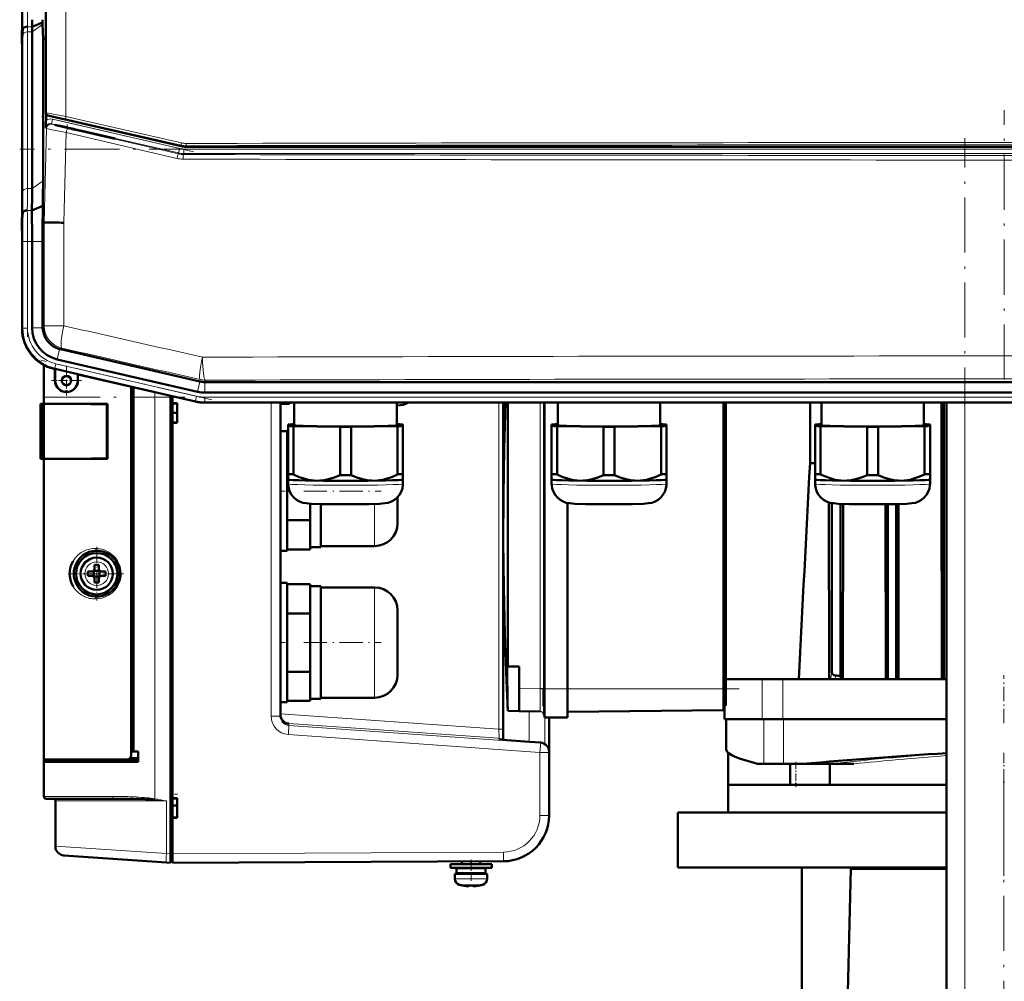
# Model space of a CAD drawing. Extents: x -1351 to 1763, y -1300 to 612.
# Tile 11 of 78: x -1282 to -1068, y 181 to 391. Entities that reach past the tile are written whole.
import ezdxf

# ---------------------------------------------------------------- set-up
doc = ezdxf.new("R2010")
doc.units = 0
doc.linetypes.add('DASHDOT', pattern=[18.5, 12, -3, 0.5, -3])

msp = doc.modelspace()

# ---------------------------------------------------------------- linework, layer by layer
at = {"color": 7, "lineweight": 50}
for p, q in [((-1276.18, 502.79), (-1276.18, 370.38)), ((-1281.38, 482.43), (-1281.38, 390.72)), ((-1276.9, 390.11), (-1276.91, 390.72)), ((-1281.19, 388.77), (-1281.36, 386.58)), ((-1279.2, 353.93), (-1279.2, 388.07)), ((-1276.9, 390.11), (-1279.19, 389.17)), ((-1276.9, 389.7), (-1276.9, 390.11)), ((-1276.81, 386.57), (-1276.9, 389.7)), ((-1276.18, 386.57), (-1276.81, 386.57)), ((-1276.81, 355.61), (-1276.81, 386.57)), ((-1281.38, 349.51), (-1281.38, 383.65)), ((-1281.38, 349.51), (-1281.38, 383.65)), ((-1276.12, 370.14), (-1276.16, 368.84)), ((-1246.76, 363.19), (-1275.79, 369.89)), ((-1270.59, 367.02), (-1271.58, 367.25)), ((-1271.58, 367.16), (-1270.59, 366.93)), ((-1270.59, 367.02), (-1270.45, 366.99)), ((-1270.59, 367.02), (-1270.59, 366.93)), ((-1270.45, 366.9), (-1270.59, 366.93)), ((-1270.45, 366.99), (-1269.75, 366.83)), ((-1270.45, 366.99), (-1270.45, 366.9)), ((-1269.75, 366.74), (-1270.45, 366.9)), ((-1269.75, 366.83), (-1268.33, 366.5)), ((-1269.75, 366.83), (-1269.75, 366.74)), ((-1268.33, 366.41), (-1269.75, 366.74)), ((-1261.08, 364.83), (-1268.33, 366.5)), ((-1268.33, 366.5), (-1268.33, 366.41)), ((-1268.33, 366.41), (-1261.47, 364.83)), ((-1261.47, 364.83), (-1261.08, 364.83)), ((-1245.63, 363.06), (-889.42, 363.06)), ((-1276.86, 350.16), (-1279.24, 349.17)), ((-1276.88, 348.39), (-1276.86, 350.16)), ((-1281.23, 348.77), (-1281.41, 346.58)), ((-1276.92, 346.57), (-1276.88, 348.39)), ((-1276.92, 346.57), (-1276.59, 346.57)), ((-1276.24, 346.56), (-1276.59, 346.57)), ((-1281.38, 323.63), (-1281.38, 342.43)), ((-1279.2, 323.63), (-1279.2, 342.44)), ((-1276.91, 323.81), (-1276.91, 342.44)), ((-1276.91, 323.81), (-1276.9, 323.63)), ((-1281.38, 323.43), (-1281.38, 323.63)), ((-1281.38, 323.43), (-1281.38, 323.52)), ((-1242.66, 311.93), (-1273.03, 318.94)), ((-1276.63, 307.08), (-1276.63, 315.5)), ((-1243.15, 309.69), (-1273.72, 316.75)), ((-1274.21, 314.62), (-1274.41, 314.67)), ((-1274.21, 314.62), (-1274.41, 314.67)), ((-1274.21, 314.62), (-1274.18, 314.69)), ((-1274.21, 312.12), (-1274.21, 314.62)), ((-1274.18, 312.12), (-1274.18, 314.69)), ((-1274.18, 314.69), (-1269.25, 313.55)), ((-1269.25, 313.55), (-1269.21, 313.47)), ((-1269.25, 313.55), (-1269.25, 312.12)), ((-1269.21, 312.12), (-1269.21, 313.47)), ((-1269.21, 313.47), (-1269.21, 312.12)), ((-1243.64, 307.56), (-1269.21, 313.47)), ((-1242.66, 311.93), (-1242.64, 311.92)), ((-1241.56, 311.8), (-1241.54, 311.8)), ((-1241.54, 311.8), (-893.53, 311.8)), ((-1257.63, 310.79), (-1257.63, 231.43)), ((-1257.63, 230.54), (-1257.63, 310.79)), ((-1257.13, 310.68), (-1257.13, 231.41)), ((-1249.03, 209.1), (-1249.03, 308.81)), ((-1248.63, 308.72), (-1248.63, 307.23)), ((-1241.56, 309.51), (-1221.29, 309.51)), ((-908.5, 309.51), (-1221.29, 309.51)), ((-1277.38, 307.08), (-1277.37, 307.08)), ((-1277.38, 295.08), (-1277.38, 307.08)), ((-1277.38, 306.83), (-1277.38, 306.84)), ((-1277.38, 306.82), (-1277.38, 306.83)), ((-1277.37, 307.08), (-1277.33, 307.08)), ((-1277.37, 295.08), (-1277.37, 307.08)), ((-1277.13, 307.08), (-1277.33, 307.08)), ((-1277.13, 307.08), (-1277.13, 295.08)), ((-1276.63, 307.08), (-1277.13, 307.08)), ((-1262.76, 307.08), (-1276.63, 307.08)), ((-1276.33, 307.05), (-1276.63, 307.08)), ((-1276.63, 307.05), (-1276.63, 295.1)), ((-1276.56, 307.05), (-1276.63, 307.05)), ((-1276.43, 307.05), (-1276.56, 307.05)), ((-1276.43, 307.05), (-1276.08, 307.05)), ((-1276.26, 307.05), (-1276.33, 307.05)), ((-1275.53, 307.05), (-1276.08, 307.05)), ((-1274.68, 307.05), (-1275.53, 307.05)), ((-1269.58, 307.04), (-1272.84, 307.05)), ((-1262.76, 307.02), (-1262.91, 307.02)), ((-1262.91, 295.13), (-1262.91, 307.02)), ((-1262.76, 307.08), (-1262.76, 295.08)), ((-1248.63, 307.23), (-1247.63, 307.23)), ((-1248.63, 307.23), (-1248.63, 307.14)), ((-1248.63, 307.17), (-1248.63, 302.98)), ((-1248.63, 307.14), (-1247.63, 307.08)), ((-1248.63, 307.14), (-1248.63, 305.14)), ((-1247.63, 307.23), (-1247.63, 302.93)), ((-893.5, 307.33), (-1241.56, 307.33)), ((-1225.13, 307.08), (-1225.13, 307.33)), ((-1225.13, 307.33), (-1225.13, 239.03)), ((-1223.13, 307.08), (-1225.13, 307.08)), ((-1223.13, 307.33), (-1223.13, 307.08)), ((-1222.1, 307.33), (-1222.1, 302.41)), ((-1199.8, 302.41), (-1199.8, 307.33)), ((-1199.8, 306.73), (-1199.63, 306.73)), ((-1176.63, 307.33), (-1176.63, 234.16)), ((-1176.63, 236.22), (-1176.63, 307.33)), ((-1167.63, 307.33), (-1167.63, 244.99)), ((-1164.73, 307.33), (-1164.73, 302.42)), ((-1142.43, 302.42), (-1142.43, 307.33)), ((-1128.63, 244.98), (-1128.63, 307.33)), ((-1128.13, 247.08), (-1128.13, 307.33)), ((-1109.82, 294.12), (-1109.82, 307.33)), ((-1107.35, 307.33), (-1107.35, 302.42)), ((-1085.05, 302.42), (-1085.05, 307.33)), ((-1081.19, 294.12), (-1081.19, 307.33)), ((-1080.7, 247.08), (-1080.7, 307.33)), ((-1080.13, -268.42), (-1080.13, 307.33)), ((-1248.63, 303.01), (-1248.63, 305.14)), ((-1247.63, 305.08), (-1248.63, 305.14)), ((-1247.63, 303.08), (-1248.63, 303.01)), ((-1248.63, 303.01), (-1248.63, 302.93)), ((-1248.63, 302.93), (-1248.63, 221.23)), ((-1247.63, 302.93), (-1248.63, 302.93)), ((-1223.45, 302.57), (-1223.45, 302.26)), ((-1223.45, 302.26), (-1223.45, 291.76)), ((-1222.1, 302.62), (-1222.26, 302.62)), ((-1199.64, 302.62), (-1199.8, 302.62)), ((-1198.45, 302.26), (-1198.45, 302.57)), ((-1198.45, 302.26), (-1198.45, 291.76)), ((-1166.08, 302.57), (-1166.08, 302.26)), ((-1166.08, 302.26), (-1166.08, 291.76)), ((-1164.73, 302.62), (-1164.89, 302.62)), ((-1142.26, 302.62), (-1142.43, 302.62)), ((-1141.08, 302.26), (-1141.08, 302.57)), ((-1141.08, 302.26), (-1141.08, 291.76)), ((-1108.7, 302.57), (-1108.7, 302.26)), ((-1108.7, 302.26), (-1108.7, 291.76)), ((-1107.35, 302.63), (-1107.52, 302.62)), ((-1084.89, 302.62), (-1085.05, 302.63)), ((-1083.7, 302.26), (-1083.7, 302.57)), ((-1083.7, 302.26), (-1083.7, 291.76)), ((-1225.13, 288.08), (-1225.13, 301.08)), ((-1225.13, 301.08), (-1223.63, 301.08)), ((-1223.63, 301.08), (-1223.63, 288.08)), ((-1223.45, 300.78), (-1223.63, 300.78)), ((-1222.26, 302.21), (-1212.14, 302.05)), ((-1222.26, 302.21), (-1222.26, 291.7)), ((-1212.14, 302.05), (-1212.14, 291.55)), ((-1209.76, 302.05), (-1199.64, 302.21)), ((-1209.76, 302.05), (-1209.76, 291.55)), ((-1199.64, 302.21), (-1199.64, 291.7)), ((-1164.89, 302.21), (-1154.76, 302.06)), ((-1164.89, 302.21), (-1164.89, 291.7)), ((-1154.76, 302.06), (-1154.76, 291.55)), ((-1152.39, 302.06), (-1142.26, 302.21)), ((-1152.39, 302.06), (-1152.39, 291.55)), ((-1142.26, 302.21), (-1142.26, 291.7)), ((-1107.52, 302.21), (-1097.39, 302.06)), ((-1107.52, 302.21), (-1107.52, 291.71)), ((-1097.39, 302.06), (-1097.39, 291.55)), ((-1095.02, 302.06), (-1084.89, 302.21)), ((-1095.02, 302.06), (-1095.02, 291.55)), ((-1084.89, 302.21), (-1084.89, 291.71)), ((-1277.38, 295.32), (-1277.38, 295.33)), ((-1277.38, 295.08), (-1277.37, 295.08)), ((-1277.37, 295.08), (-1277.33, 295.08)), ((-1277.36, 295.08), (-1277.33, 295.08)), ((-1277.13, 295.08), (-1277.33, 295.08)), ((-1277.13, 295.08), (-1276.63, 295.08)), ((-1276.63, 295.1), (-1276.56, 295.1)), ((-1276.63, 295.08), (-1276.33, 295.1)), ((-1262.76, 295.08), (-1276.63, 295.08)), ((-1276.63, 229.58), (-1276.63, 295.08)), ((-1276.56, 295.1), (-1276.44, 295.1)), ((-1276.43, 295.1), (-1276.08, 295.1)), ((-1276.08, 295.1), (-1275.53, 295.1)), ((-1269.48, 295.11), (-1266.15, 295.12)), ((-1262.91, 295.13), (-1262.76, 295.13)), ((-1223.63, 294.43), (-1223.45, 294.43)), ((-1109.82, 294.12), (-1108.7, 294.12)), ((-1081.13, 247.08), (-1081.19, 294.12)), ((-1223.45, 291.76), (-1223.45, 290.61)), ((-1198.45, 290.61), (-1198.45, 291.76)), ((-1166.08, 291.76), (-1166.08, 290.61)), ((-1141.08, 290.61), (-1141.08, 291.76)), ((-1108.7, 291.76), (-1108.7, 290.61)), ((-1083.7, 290.61), (-1083.7, 291.76)), ((-1223.45, 290.61), (-1223.45, 289.66)), ((-1223.45, 290.6), (-1223.45, 290.61)), ((-1198.46, 290.6), (-1198.45, 290.61)), ((-1198.45, 289.66), (-1198.45, 290.61)), ((-1166.08, 290.61), (-1166.08, 289.66)), ((-1166.07, 290.6), (-1166.08, 290.61)), ((-1141.08, 289.66), (-1141.08, 290.61)), ((-1141.08, 290.6), (-1141.08, 290.61)), ((-1108.7, 290.61), (-1108.7, 289.66)), ((-1108.7, 290.6), (-1108.7, 290.61)), ((-1083.71, 290.6), (-1083.7, 290.61)), ((-1083.7, 289.66), (-1083.7, 290.61)), ((-1225.13, 275.08), (-1225.13, 288.08)), ((-1223.63, 288.08), (-1223.63, 275.08)), ((-1218.63, 285.33), (-1218.63, 282.69)), ((-1216.33, 275.83), (-1216.33, 285.25)), ((-1199.63, 286.72), (-1199.63, 281.08)), ((-1162.63, 285.48), (-1162.63, 244.99)), ((-1105.76, 285.62), (-1105.69, 247.26)), ((-1105.11, 248.81), (-1105.11, 285.45)), ((-1103.18, 247.82), (-1103.18, 285.3)), ((-1102.68, 247.08), (-1102.62, 285.28)), ((-1093.33, 247.08), (-1093.39, 285.22)), ((-1092.87, 247.08), (-1092.87, 285.22)), ((-1091.07, 247.08), (-1091.07, 285.25)), ((-1090.58, 247.08), (-1090.58, 285.26)), ((-1223.63, 281.73), (-1218.63, 281.73)), ((-1218.63, 281.73), (-1218.63, 282.69)), ((-1218.63, 281.25), (-1218.63, 281.73)), ((-1218.63, 275.86), (-1218.63, 281.25)), ((-1265.13, 275.08), (-1265.08, 275.08)), ((-1223.63, 275.08), (-1225.13, 275.08)), ((-1223.63, 275.38), (-1218.63, 275.38)), ((-1218.63, 275.38), (-1218.63, 275.86)), ((-1218.63, 275.83), (-1216.33, 275.83)), ((-1216.33, 276.08), (-1204.63, 276.08)), ((-1261.85, 273.85), (-1261.76, 273.77)), ((-1269.99, 271.28), (-1269.98, 271.3)), ((-1266.13, 270.58), (-1267.05, 270.58)), ((-1265.77, 270.71), (-1265.78, 270.72)), ((-1264.5, 270.71), (-1265.77, 270.71)), ((-1265.77, 269.44), (-1265.77, 270.71)), ((-1265.63, 272), (-1265.63, 271.08)), ((-1264.63, 272), (-1264.63, 271.08)), ((-1264.49, 270.72), (-1264.5, 270.71)), ((-1264.5, 270.71), (-1264.5, 269.44)), ((-1264.13, 270.58), (-1263.21, 270.58)), ((-1266.13, 269.58), (-1267.05, 269.58)), ((-1265.77, 269.44), (-1265.78, 269.43)), ((-1264.5, 269.44), (-1265.77, 269.44)), ((-1265.63, 268.15), (-1265.63, 269.08)), ((-1264.63, 268.15), (-1264.63, 269.08)), ((-1264.5, 269.44), (-1264.49, 269.43)), ((-1263.21, 269.58), (-1264.13, 269.58)), ((-1225.13, 255.08), (-1225.13, 268.08)), ((-1225.13, 268.08), (-1223.63, 268.08)), ((-1223.63, 268.08), (-1223.63, 255.08)), ((-1261.76, 266.38), (-1261.84, 266.32)), ((-1218.63, 267.78), (-1223.63, 267.78)), ((-1218.63, 267.3), (-1218.63, 267.78)), ((-1216.33, 267.33), (-1218.63, 267.33)), ((-1218.63, 261.91), (-1218.63, 267.3)), ((-1216.33, 267.33), (-1216.33, 255.08)), ((-1204.63, 267.08), (-1216.33, 267.08)), ((-1265.07, 265.08), (-1265.13, 265.08)), ((-1218.63, 261.43), (-1218.63, 261.91)), ((-1199.63, 262.08), (-1199.63, 255.11)), ((-1223.63, 261.43), (-1218.63, 261.43)), ((-1218.63, 260.47), (-1218.63, 261.43)), ((-1218.63, 260.47), (-1218.63, 255.08)), ((-1199.63, 255.11), (-1199.63, 255.08)), ((-1225.13, 242.08), (-1225.13, 255.08)), ((-1223.63, 255.08), (-1223.63, 242.08)), ((-1218.63, 255.08), (-1218.63, 249.69)), ((-1216.33, 242.83), (-1216.33, 255.08)), ((-1199.63, 255.08), (-1199.63, 248.08)), ((-1223.63, 248.73), (-1218.63, 248.73)), ((-1218.63, 248.73), (-1218.63, 249.69)), ((-1218.63, 248.25), (-1218.63, 248.73)), ((-1175.79, 249.88), (-1175.64, 249.88)), ((-1173.13, 249.88), (-1175.64, 249.88)), ((-1173.13, 249.88), (-1173.13, 245.16)), ((-1218.63, 242.86), (-1218.63, 248.25)), ((-1128.13, 247.08), (-1123.3, 247.08)), ((-1128.13, 247.08), (-1128.13, 245.38)), ((-1120.24, 247.08), (-1123.3, 247.08)), ((-1115.76, 247.08), (-1120.24, 247.08)), ((-1105.3, 247.08), (-1115.76, 247.08)), ((-1105.24, 247.08), (-1105.3, 247.08)), ((-1105.2, 247.08), (-1105.24, 247.08)), ((-1104.99, 247.08), (-1105.2, 247.08)), ((-1104.67, 247.08), (-1104.99, 247.08)), ((-1104.38, 247.08), (-1104.67, 247.08)), ((-1103.08, 247.08), (-1104.38, 247.08)), ((-1103.18, 247.82), (-1103.08, 247.08)), ((-1103.08, 247.08), (-1103, 247.08)), ((-1093.14, 247.08), (-1103, 247.08)), ((-1092.87, 247.08), (-1093.14, 247.08)), ((-1091.07, 247.08), (-1092.87, 247.08)), ((-1091.07, 247.08), (-1090.82, 247.08)), ((-1081.02, 247.08), (-1090.82, 247.08)), ((-1080.7, 247.08), (-1081.02, 247.08)), ((-1080.7, 247.08), (-1080.13, 247.08)), ((-1173.13, 245.16), (-1173.13, 240.16)), ((-1167.88, 244.99), (-1167.88, 242.98)), ((-1167.63, 240.6), (-1167.63, 244.99)), ((-1162.63, 240.6), (-1162.63, 244.99)), ((-1128.63, 240.38), (-1128.63, 244.98)), ((-1128.13, 245.38), (-1128.13, 241.38)), ((-1223.63, 242.38), (-1218.63, 242.38)), ((-1218.63, 242.38), (-1218.63, 242.86)), ((-1218.63, 242.83), (-1216.33, 242.83)), ((-1216.33, 243.08), (-1204.63, 243.08)), ((-1167.88, 242.98), (-1167.88, 241.24)), ((-1223.63, 242.08), (-1225.13, 242.08)), ((-1175.64, 240.2), (-1173.13, 240.16)), ((-1175.64, 240.2), (-1175.64, 240.2)), ((-1173.13, 240.16), (-1168.6, 240.08)), ((-1167.63, 238.78), (-1167.63, 240.6)), ((-1162.63, 238.78), (-1162.63, 240.6)), ((-1128.63, 240.38), (-1162.63, 239.98)), ((-1128.13, 241.38), (-1128.63, 241.38)), ((-1128.45, 238.38), (-1128.45, 241.38)), ((-1167.63, 238.78), (-1162.63, 238.78)), ((-1166.63, 231.31), (-1166.63, 238.78)), ((-1120.24, 238.38), (-1128.45, 238.38)), ((-1128.08, 238.38), (-1128.08, 231.72)), ((-1115.76, 238.38), (-1120.24, 238.38)), ((-1080.13, 238.38), (-1115.76, 238.38)), ((-1176.63, 233.93), (-1176.63, 236.22)), ((-1176.63, 234.1), (-1176.63, 233.93)), ((-1168.49, 233.31), (-1170.93, 233.48)), ((-1128.06, 231.67), (-1128.08, 231.72)), ((-1128.05, 231.62), (-1128.06, 231.67)), ((-1276.63, 229.58), (-1276.63, 222.88)), ((-1276.63, 229.08), (-1276.63, 229.58)), ((-1258.58, 229.58), (-1276.63, 229.58)), ((-1276.33, 229.58), (-1276.33, 229.08)), ((-1276.33, 229.58), (-1276.17, 229.58)), ((-1258.57, 229.58), (-1256.13, 229.58)), ((-1257.63, 231.43), (-1257.13, 231.41)), ((-1256.13, 231.38), (-1257.63, 231.38)), ((-1257.13, 231.41), (-1256.13, 231.38)), ((-1256.13, 229.08), (-1256.13, 231.38)), ((-1166.63, 231.16), (-1166.63, 231.31)), ((-1166.63, 217.45), (-1166.63, 231.16)), ((-1127.63, 231.08), (-1127.63, 224.08)), ((-1276.63, 221.58), (-1276.63, 229.08)), ((-1276.63, 229.08), (-1256.13, 229.08)), ((-1121.26, 228.68), (-1119.91, 228.68)), ((-1119.91, 228.68), (-1115.62, 228.68)), ((-1115.62, 228.68), (-1115.62, 228.68)), ((-1115.62, 228.68), (-1111.56, 228.68)), ((-1114.17, 228.68), (-1114.17, 224.08)), ((-1111.56, 228.68), (-1105.28, 228.68)), ((-1105.5, 228.68), (-1105.5, 224.08)), ((-1105.28, 228.68), (-1105.1, 228.68)), ((-1105.1, 228.68), (-1104.73, 228.68)), ((-1104.73, 228.68), (-1103.45, 228.68)), ((-1103.45, 228.68), (-1100.32, 228.68)), ((-1127.64, 224.08), (-1080.13, 224.08)), ((-1127.64, 224.08), (-1127.64, 218.08)), ((-1125.32, 224.08), (-1127.57, 224.08)), ((-1123.51, 224.08), (-1124.49, 224.08)), ((-1121.2, 224.08), (-1122.52, 224.08)), ((-1118.37, 224.08), (-1120.11, 224.08)), ((-1114.17, 224.08), (-1117.35, 224.08)), ((-1101.15, 224.08), (-1105.5, 224.08)), ((-1096.68, 224.08), (-1098.99, 224.08)), ((-1091.8, 224.08), (-1094.24, 224.08)), ((-1086.1, 224.08), (-1088.72, 224.08)), ((-1080.6, 224.08), (-1083.6, 224.08)), ((-1261.39, 221.08), (-1276.13, 221.08)), ((-1248.63, 221.23), (-1247.63, 221.23)), ((-1248.63, 221.23), (-1248.63, 221.14)), ((-1248.63, 221.17), (-1248.63, 216.98)), ((-1248.63, 221.14), (-1247.63, 221.08)), ((-1247.63, 221.23), (-1247.63, 216.93)), ((-1274.13, 220.58), (-1274.13, 210.72)), ((-1248.63, 219.63), (-1247.63, 219.63)), ((-1248.63, 219.63), (-1247.63, 219.63)), ((-1248.63, 217.01), (-1248.63, 219.63)), ((-1247.63, 217.08), (-1248.63, 217.01)), ((-1248.63, 217.01), (-1248.63, 216.93)), ((-1247.63, 216.93), (-1248.63, 216.93)), ((-1248.63, 216.93), (-1248.63, 209.08)), ((-1138.64, 218.08), (-1080.13, 218.08)), ((-1138.64, 218.08), (-1138.64, 206.08)), ((-1249.95, 207.17), (-1272.27, 208.73)), ((-1249.03, 209.1), (-1249.03, 207.1)), ((-1249.03, 207.1), (-1249.95, 207.17)), ((-1248.63, 207.38), (-1249.03, 207.38)), ((-1176.58, 207.45), (-1248.63, 207.08)), ((-1183.63, 206.83), (-1188.13, 206.83)), ((-1188.13, 206.03), (-1188.13, 206.83)), ((-1183.63, 206.03), (-1188.13, 206.03)), ((-1183.63, 205.93), (-1186.78, 205.93)), ((-1186.78, 204.83), (-1186.78, 205.93)), ((-1185.63, 207.41), (-1185.63, 206.83)), ((-1185.63, 206.03), (-1185.63, 205.93)), ((-1183.63, 206.83), (-1179.13, 206.83)), ((-1183.63, 206.03), (-1179.13, 206.03)), ((-1183.63, 205.93), (-1180.48, 205.93)), ((-1181.63, 207.43), (-1181.63, 206.83)), ((-1181.63, 207.43), (-1181.63, 206.83)), ((-1181.63, 206.03), (-1181.63, 205.93)), ((-1181.63, 206.03), (-1181.63, 205.93)), ((-1180.48, 204.83), (-1180.48, 205.93)), ((-1180.48, 204.83), (-1180.48, 205.93)), ((-1179.13, 206.83), (-1179.13, 206.03)), ((-1179.13, 206.83), (-1179.13, 206.03)), ((-1138.64, 206.08), (-1080.13, 206.08)), ((-1111.63, 153.83), (-1111.63, 206.08)), ((-1100.96, 206.08), (-1100.96, 205.78)), ((-1183.63, 204.73), (-1187.13, 204.73)), ((-1187.13, 203.6), (-1187.13, 204.73)), ((-1183.63, 204.83), (-1186.78, 204.83)), ((-1185.63, 204.83), (-1185.63, 204.73)), ((-1183.63, 204.83), (-1180.48, 204.83)), ((-1183.63, 204.73), (-1180.13, 204.73)), ((-1181.63, 204.83), (-1181.63, 204.73)), ((-1181.63, 204.83), (-1181.63, 204.73)), ((-1180.13, 204.73), (-1180.13, 203.6)), ((-1180.13, 204.73), (-1180.13, 203.6)), ((-1100.96, 205.78), (-1103.43, 105.68)), ((-1100.96, 205.78), (-1080.13, 205.78)), ((-1185.56, 202.19), (-1185.55, 202.2)), ((-1184.18, 202.03), (-1184.15, 202.03)), ((-1184.13, 202.05), (-1184.13, 202.2)), ((-1183.13, 202.05), (-1183.13, 202.2)), ((-1182.7, 202.04), (-1182.86, 202.03)), ((-1182.7, 202.04), (-1182.86, 202.03)), ((-1181.71, 202.2), (-1181.7, 202.19))]:
    msp.add_line(p, q, dxfattribs=at)
at = {"color": 7, "lineweight": 18}
for p, q in [((-1276.11, 370.44), (-1276.11, 502.73)), ((-1271.81, 503.55), (-1271.81, 369.62)), ((-1279.2, 388.07), (-1280.2, 388.07)), ((-1280.2, 353.93), (-1280.2, 388.07)), ((-1279.19, 389.17), (-1280.19, 389.17)), ((-1276.9, 389.7), (-1279.2, 388.07)), ((-1281.41, 386.58), (-1281.36, 386.58)), ((-1281.2, 353.24), (-1281.2, 387.39)), ((-1276.18, 370.38), (-1276.11, 370.44)), ((-1275.72, 369.95), (-1275.79, 369.89)), ((-1274.73, 369.05), (-1274.95, 368.07)), ((-1274.73, 369.05), (-1247.06, 362.66)), ((-1246.74, 363.4), (-1271.85, 369.14)), ((-1271.81, 369.62), (-1246.68, 363.88)), ((-1276.59, 346.57), (-1276.05, 367.01)), ((-1276.05, 367.01), (-1276.17, 367.13)), ((-1247.29, 361.69), (-1274.95, 368.07)), ((-1274.95, 368.07), (-1274.82, 367.96)), ((-1271.58, 367.25), (-1271.58, 367.16)), ((-1271.4, 367.1), (-1247.31, 361.48)), ((-1271.77, 366.13), (-1272.29, 346.51)), ((-1247.66, 360.51), (-1271.77, 366.13)), ((-1247.06, 362.66), (-1247.29, 361.69)), ((-1246.74, 363.4), (-1246.76, 363.19)), ((-1246.16, 362.56), (-1246.16, 361.56)), ((-1246.16, 362.56), (-888.9, 362.56)), ((-1245.61, 363.27), (-1245.63, 363.06)), ((-1247.29, 361.69), (-1247.31, 361.48)), ((-1246.19, 361.35), (-1246.16, 361.56)), ((-888.9, 361.56), (-1246.16, 361.56)), ((-1279.2, 353.93), (-1280.2, 353.93)), ((-1276.81, 355.61), (-1279.2, 353.93)), ((-1279.24, 349.17), (-1280.24, 349.17)), ((-1276.59, 324.07), (-1276.59, 346.57)), ((-1272.29, 346.51), (-1272.29, 324.07)), ((-1281.2, 342.44), (-1281.38, 342.44)), ((-1281.2, 342.44), (-1280.2, 342.44)), ((-1281.2, 323.58), (-1281.2, 342.44)), ((-1279.2, 342.44), (-1280.2, 342.44)), ((-1280.2, 323.58), (-1280.2, 342.44)), ((-1276.91, 342.44), (-1279.2, 342.44)), ((-1276.59, 324.07), (-1276.91, 323.81)), ((-1276.59, 324.07), (-1272.29, 324.07)), ((-1281.38, 323.43), (-1281.2, 323.58)), ((-1280.2, 323.58), (-1281.2, 323.58)), ((-1276.9, 323.63), (-1279.2, 323.63)), ((-1273.21, 318.98), (-1273.72, 316.75)), ((-1273.03, 318.94), (-1272.71, 319.2)), ((-1274.23, 314.81), (-1274, 315.79)), ((-1243.38, 308.72), (-1274, 315.79)), ((-1274.23, 314.81), (-1274.41, 314.67)), ((-1243.6, 307.74), (-1274.23, 314.81)), ((-1274.18, 312.12), (-1274.21, 312.12)), ((-1269.25, 312.12), (-1269.21, 312.12)), ((-1242.64, 311.92), (-1243.15, 309.69)), ((-1242.61, 312.35), (-1242.66, 311.93)), ((-1241.56, 311.8), (-1241.56, 309.51)), ((-1241.54, 311.8), (-1241.49, 312.23)), ((-1252.45, 221.06), (-1252.45, 309.6)), ((-1243.6, 307.74), (-1243.38, 308.72)), ((-1277.33, 307.08), (-1277.33, 295.08)), ((-1243.6, 307.74), (-1243.64, 307.56)), ((-1241.56, 308.51), (-893.5, 308.51)), ((-1241.56, 307.51), (-1241.56, 308.51)), ((-1241.56, 307.51), (-893.5, 307.51)), ((-1241.56, 307.51), (-1241.56, 307.33)), ((-1227.12, 239.03), (-1227.12, 307.33)), ((-1199.63, 307.33), (-1199.63, 306.73)), ((-1177.56, 307.33), (-1177.56, 236.22)), ((-1168.6, 245.08), (-1168.6, 307.33)), ((-1167.87, 245.08), (-1167.87, 307.33)), ((-1076.13, -268.42), (-1076.13, 307.33)), ((-1204.63, 285.28), (-1204.63, 276.08)), ((-1265.11, 272.65), (-1265.13, 272.65)), ((-1267.7, 270.1), (-1267.7, 270.08)), ((-1262.56, 270.05), (-1262.56, 270.08)), ((-1265.16, 267.51), (-1265.13, 267.51)), ((-1204.63, 267.08), (-1204.63, 255.14)), ((-1204.63, 255.14), (-1204.63, 255.08)), ((-1204.63, 255.08), (-1204.63, 243.08)), ((-1105.11, 248.81), (-1105.31, 247.33)), ((-1120.24, 238.38), (-1120.24, 247.08)), ((-1115.76, 238.38), (-1115.76, 247.08)), ((-1104.27, 247.89), (-1104.38, 247.08)), ((-1173.13, 245.16), (-1168.6, 245.08)), ((-1167.87, 245.08), (-1168.6, 245.08)), ((-1168.6, 245.08), (-1168.6, 245.01)), ((-1167.88, 244.99), (-1167.63, 244.99)), ((-1167.87, 245.08), (-1167.87, 244.99)), ((-1167.63, 244.99), (-1162.63, 244.99)), ((-1128.63, 244.98), (-1162.63, 244.98)), ((-1128.13, 245.38), (-1128.63, 245.38)), ((-1170.95, 240.12), (-1170.95, 233.48)), ((-1167.88, 241.24), (-1167.88, 240.89)), ((-1225.13, 239.03), (-1227.12, 239.03)), ((-1225.13, 239.55), (-1177.56, 236.22)), ((-1167.58, 238.78), (-1167.58, 233.01)), ((-1119.91, 238.38), (-1119.91, 228.68)), ((-1115.62, 238.38), (-1115.62, 228.68)), ((-1115.62, 238.38), (-1115.62, 228.68)), ((-1223.27, 237.42), (-1177.56, 234.23)), ((-1223.27, 237.03), (-1223.27, 237.42)), ((-1168.49, 233.16), (-1223.27, 237.03)), ((-1177.56, 236.22), (-1177.55, 235.69)), ((-1176.63, 236.22), (-1177.56, 236.22)), ((-1168.62, 231.16), (-1223.4, 235.04)), ((-1177.56, 234.23), (-1177.56, 234.04)), ((-1170.93, 233.48), (-1168.49, 233.31)), ((-1168.49, 233.31), (-1168.49, 233.16)), ((-1168.62, 231.16), (-1168.62, 217.45)), ((-1166.63, 231.16), (-1168.62, 231.16)), ((-1117.96, 228.68), (-1117.95, 228.68)), ((-1100.32, 228.68), (-1100.3, 228.68)), ((-1261.6, 221.58), (-1276.63, 221.58)), ((-1274.13, 220.58), (-1249.95, 220.58)), ((-1249.95, 220.58), (-1249.95, 209.16)), ((-1166.63, 217.45), (-1168.62, 217.45)), ((-1274.13, 210.72), (-1249.95, 209.16)), ((-1249.95, 209.16), (-1249.03, 209.1)), ((-1248.63, 209.07), (-1249.03, 209.07)), ((-1176.58, 209.45), (-1248.63, 209.08)), ((-1187.13, 203.6), (-1183.63, 203.6)), ((-1183.63, 202.35), (-1186.2, 202.35)), ((-1183.6, 203.6), (-1183.63, 203.6)), ((-1183.61, 202.35), (-1183.63, 202.35)), ((-1181.06, 202.35), (-1183.61, 202.35)), ((-1180.13, 203.6), (-1183.6, 203.6))]:
    msp.add_line(p, q, dxfattribs=at)
at = {"color": 7, "linetype": 'DASHDOT', "lineweight": 18}
for p, q in [((-1280.2, 381.55), (-1280.2, 491.61)), ((-1067.53, 312.33), (-1067.53, 371.02)), ((-1244.04, 361.97), (-1277.75, 369.75)), ((-1076.13, -326), (-1076.13, 364.9)), ((-853.17, 362.56), (-1281.89, 362.56)), ((-1280.2, 344.32), (-1280.2, 321.69)), ((-1240.06, 307.95), (-1277.32, 316.55)), ((-1276.37, 308.51), (-858.69, 308.51)), ((-1125.23, 244.98), (-1166.03, 244.98)), ((-1067.64, 225.88), (-1067.64, 204.28)), ((-1067.63, 218.42), (-1067.63, 70.34))]:
    msp.add_line(p, q, dxfattribs=at)
at = {"color": 7, "linetype": 'DASHDOT', "lineweight": 18, "ltscale": 0.019753}
msp.add_line((-1271.58, 367.1), (-1271.58, 367.89), dxfattribs=at)
at = {"color": 7, "linetype": 'DASHDOT', "lineweight": 18, "ltscale": 0.1625}
for p, q in [((-1271.71, 315.37), (-1271.71, 308.87)), ((-1268.46, 312.12), (-1274.96, 312.12))]:
    msp.add_line(p, q, dxfattribs=at)
at = {"color": 7, "linetype": 'DASHDOT', "lineweight": 18, "ltscale": 0.160231}
msp.add_line((-1271.71, 315.33), (-1271.71, 308.92), dxfattribs=at)
at = {"color": 7, "linetype": 'DASHDOT', "lineweight": 18, "ltscale": 0.160233}
msp.add_line((-1268.51, 312.12), (-1274.92, 312.12), dxfattribs=at)
at = {"color": 7, "linetype": 'DASHDOT', "lineweight": 18, "ltscale": 0.045013}
for p, q in [((-1223.48, 288.08), (-1225.28, 288.08)), ((-1223.48, 255.08), (-1225.28, 255.08))]:
    msp.add_line(p, q, dxfattribs=at)
at = {"color": 7, "linetype": 'DASHDOT', "lineweight": 18, "ltscale": 0.420001}
for p, q in [((-1220.03, 288.08), (-1203.23, 288.08)), ((-1220.03, 255.08), (-1203.23, 255.08))]:
    msp.add_line(p, q, dxfattribs=at)
at = {"color": 7, "linetype": 'DASHDOT', "lineweight": 18, "ltscale": 0.2925}
msp.add_line((-1265.13, 275.93), (-1265.13, 264.23), dxfattribs=at)
at = {"color": 7, "linetype": 'DASHDOT', "lineweight": 18, "ltscale": 0.292499}
msp.add_line((-1259.28, 270.08), (-1270.98, 270.08), dxfattribs=at)
at = {"color": 7, "linetype": 'DASHDOT', "lineweight": 18, "ltscale": 0.261}
msp.add_line((-1067.63, 237.51), (-1067.63, 247.95), dxfattribs=at)
at = {"color": 7, "linetype": 'DASHDOT', "lineweight": 18, "ltscale": 0.15}
msp.add_line((-1168.13, 244.99), (-1162.13, 244.99), dxfattribs=at)
at = {"color": 7, "linetype": 'DASHDOT', "lineweight": 18, "ltscale": 0.19137}
msp.add_line((-1067.63, 231.09), (-1067.63, 223.44), dxfattribs=at)
at = {"color": 7, "linetype": 'DASHDOT', "lineweight": 18, "ltscale": 0.138015}
msp.add_line((-1112.89, 229.14), (-1112.89, 223.62), dxfattribs=at)
at = {"color": 7, "linetype": 'DASHDOT', "lineweight": 18, "ltscale": 0.029999}
msp.add_line((-1248.73, 222.08), (-1247.53, 222.08), dxfattribs=at)
at = {"color": 7, "linetype": 'DASHDOT', "lineweight": 18, "ltscale": 0.012015}
msp.add_line((-1248.59, 209.07), (-1249.07, 209.07), dxfattribs=at)
at = {"color": 7, "linetype": 'DASHDOT', "lineweight": 18, "ltscale": 0.114581}
msp.add_line((-1183.63, 203.22), (-1183.63, 207.8), dxfattribs=at)
at = {"color": 7, "linetype": 'DASHDOT', "lineweight": 18, "ltscale": 0.000760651}
msp.add_line((-1184.63, 202.05), (-1184.63, 202.02), dxfattribs=at)
at = {"color": 7, "linetype": 'DASHDOT', "lineweight": 18, "ltscale": 0.000956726}
msp.add_line((-1182.63, 202.05), (-1182.63, 202.01), dxfattribs=at)
at = {"color": 7, "lineweight": 18}
for points in [[(-1276.11, 370.44), (-1276.11, 370.44), (-1276.09, 370.44), (-1276, 370.43), (-1275.24, 370.3), (-1271.81, 369.62)], [(-1271.85, 369.14), (-1274.15, 369.65), (-1275.53, 369.93), (-1275.7, 369.95), (-1275.72, 369.95), (-1275.72, 369.95), (-1275.72, 369.95)], [(-1271.77, 366.13), (-1275.2, 366.81), (-1275.99, 366.99), (-1276.04, 367.01), (-1276.05, 367.01)], [(-1274.82, 367.96), (-1274.82, 367.96), (-1274.8, 367.95), (-1274.68, 367.91), (-1273.01, 367.48), (-1271.4, 367.1)], [(-1270.27, 272.84), (-1269.88, 273.41), (-1269.4, 273.95), (-1269.13, 274.2), (-1268.5, 274.67), (-1267.96, 274.98), (-1267.32, 275.25)], [(-1261.8, 274.28), (-1261.46, 273.97), (-1261.13, 273.62), (-1260.84, 273.26), (-1260.59, 272.87), (-1260.35, 272.44), (-1260.16, 272), (-1259.97, 271.37), (-1259.85, 270.72), (-1259.81, 270.07), (-1259.83, 269.57), (-1259.9, 269.08), (-1260.01, 268.61), (-1260.17, 268.14), (-1260.36, 267.69), (-1260.6, 267.27), (-1260.86, 266.87), (-1261.16, 266.49), (-1261.8, 265.87)], [(-1261.8, 265.87), (-1262.49, 265.39), (-1263.22, 265.02), (-1263.97, 264.76), (-1264.52, 264.65), (-1265.42, 264.58)], [(-1105.31, 247.33), (-1105.31, 247.34), (-1105.31, 247.34), (-1105.32, 247.34), (-1105.32, 247.34), (-1105.32, 247.33), (-1105.33, 247.31), (-1105.35, 247.2), (-1105.35, 247.16)], [(-1168.6, 245.01), (-1168.61, 241), (-1168.61, 240.09), (-1168.6, 240.08)], [(-1167.88, 240.89), (-1167.88, 239.59), (-1167.88, 239.58)], [(-1177.54, 234.32), (-1177.55, 234.24), (-1177.56, 234.23), (-1177.56, 234.23), (-1177.56, 234.23)], [(-1177.56, 234.04), (-1177.56, 234.04), (-1177.56, 234.04), (-1177.53, 234.03), (-1177.33, 234), (-1174.61, 233.76), (-1170.93, 233.48)], [(-1177.55, 235.69), (-1177.53, 234.72), (-1177.54, 234.32)], [(-1261.39, 221.08), (-1261.43, 221.08), (-1261.5, 221.15), (-1261.54, 221.22)], [(-1176.58, 207.45), (-1176.58, 207.46), (-1176.58, 207.47), (-1176.58, 207.57), (-1176.58, 209.45)]]:
    msp.add_lwpolyline(points, dxfattribs=at)
at = {"color": 7, "lineweight": 50}
for points in [[(-1274.19, 367.81), (-1274.18, 367.81), (-1274.18, 367.8), (-1274.14, 367.79), (-1273.75, 367.68), (-1271.58, 367.16)], [(-1271.58, 367.25), (-1273.04, 367.58), (-1274, 367.78), (-1274.17, 367.81), (-1274.18, 367.81), (-1274.18, 367.81), (-1274.18, 367.81), (-1274.19, 367.81)], [(-1262.76, 307.02), (-1274.76, 307.05), (-1276.08, 307.05)], [(-1176.12, 307.33), (-1176.41, 297.26), (-1176.59, 287.19), (-1176.62, 277.12), (-1176.51, 267.05), (-1176.26, 256.98), (-1175.91, 246.92), (-1175.64, 240.2)], [(-1276.08, 295.1), (-1270.77, 295.11), (-1262.76, 295.13)], [(-1217.2, 290.33), (-1217.82, 290.36), (-1218.44, 290.43), (-1219.1, 290.54), (-1219.75, 290.71), (-1221.01, 291.13), (-1222.26, 291.7)], [(-1212.14, 291.55), (-1213.4, 291.02), (-1214.66, 290.63), (-1215.3, 290.49), (-1215.95, 290.39), (-1216.58, 290.34), (-1217.2, 290.33)], [(-1204.7, 290.33), (-1205.33, 290.34), (-1205.95, 290.39), (-1206.6, 290.49), (-1207.25, 290.63), (-1208.51, 291.02), (-1209.76, 291.55)], [(-1199.64, 291.7), (-1200.9, 291.13), (-1202.16, 290.71), (-1202.81, 290.54), (-1203.46, 290.43), (-1204.08, 290.36), (-1204.7, 290.33)], [(-1159.83, 290.33), (-1160.45, 290.36), (-1161.07, 290.43), (-1161.72, 290.55), (-1162.37, 290.71), (-1163.63, 291.13), (-1164.89, 291.7)], [(-1154.76, 291.55), (-1156.02, 291.02), (-1157.28, 290.63), (-1157.93, 290.49), (-1158.58, 290.39), (-1159.2, 290.34), (-1159.83, 290.33)], [(-1147.33, 290.33), (-1147.95, 290.34), (-1148.57, 290.39), (-1149.22, 290.49), (-1149.87, 290.63), (-1151.13, 291.02), (-1152.39, 291.55)], [(-1142.26, 291.7), (-1143.52, 291.13), (-1144.78, 290.71), (-1145.43, 290.55), (-1146.09, 290.43), (-1146.7, 290.36), (-1147.33, 290.33)], [(-1102.45, 290.33), (-1103.08, 290.36), (-1103.7, 290.43), (-1104.35, 290.55), (-1105, 290.71), (-1106.26, 291.14), (-1107.52, 291.71)], [(-1097.39, 291.55), (-1098.65, 291.02), (-1099.91, 290.63), (-1100.56, 290.49), (-1101.21, 290.39), (-1101.83, 290.34), (-1102.45, 290.33)], [(-1089.95, 290.33), (-1090.58, 290.34), (-1091.2, 290.39), (-1091.85, 290.49), (-1092.5, 290.63), (-1093.76, 291.02), (-1095.02, 291.55)], [(-1084.89, 291.71), (-1086.15, 291.14), (-1087.41, 290.71), (-1088.06, 290.55), (-1088.71, 290.43), (-1089.33, 290.36), (-1089.95, 290.33)], [(-1210.95, 285.2), (-1216.03, 285.25), (-1218.42, 285.32), (-1219.5, 285.4), (-1220.26, 285.54), (-1220.96, 285.79), (-1221.62, 286.17), (-1222.2, 286.65), (-1222.69, 287.24), (-1223.07, 287.89), (-1223.32, 288.61), (-1223.44, 289.36), (-1223.45, 289.66)], [(-1210.95, 285.2), (-1205.88, 285.25), (-1203.48, 285.32), (-1202.4, 285.4), (-1201.64, 285.54), (-1200.95, 285.79), (-1200.28, 286.17), (-1199.7, 286.65), (-1199.21, 287.24), (-1198.83, 287.89), (-1198.58, 288.61), (-1198.46, 289.36), (-1198.45, 289.66)], [(-1153.58, 285.2), (-1158.65, 285.25), (-1161.05, 285.32), (-1162.12, 285.4), (-1162.89, 285.54), (-1163.58, 285.79), (-1164.25, 286.17), (-1164.83, 286.66), (-1165.32, 287.24), (-1165.69, 287.9), (-1165.95, 288.61), (-1166.07, 289.36), (-1166.08, 289.66)], [(-1153.58, 285.2), (-1148.5, 285.25), (-1146.1, 285.32), (-1145.03, 285.4), (-1144.27, 285.54), (-1143.57, 285.79), (-1142.91, 286.17), (-1142.32, 286.66), (-1141.84, 287.24), (-1141.46, 287.9), (-1141.21, 288.61), (-1141.09, 289.36), (-1141.08, 289.66)], [(-1096.2, 285.21), (-1101.28, 285.25), (-1103.68, 285.32), (-1104.75, 285.4), (-1105.51, 285.54), (-1106.21, 285.79), (-1106.87, 286.17), (-1107.46, 286.66), (-1107.95, 287.24), (-1108.32, 287.9), (-1108.57, 288.61), (-1108.69, 289.36), (-1108.7, 289.66)], [(-1096.2, 285.21), (-1091.13, 285.25), (-1088.73, 285.32), (-1087.66, 285.4), (-1086.89, 285.54), (-1086.2, 285.79), (-1085.53, 286.17), (-1084.95, 286.66), (-1084.46, 287.24), (-1084.09, 287.9), (-1083.84, 288.61), (-1083.71, 289.36), (-1083.7, 289.66)], [(-1270.27, 267.31), (-1270.62, 268.02), (-1270.86, 268.76), (-1271, 269.51), (-1271.02, 270.08), (-1270.99, 270.65), (-1270.91, 271.22), (-1270.75, 271.77), (-1270.54, 272.31), (-1270.27, 272.84)], [(-1104.27, 247.89), (-1104.49, 247.94), (-1104.7, 248.04), (-1104.87, 248.19), (-1105, 248.38), (-1105.08, 248.59), (-1105.11, 248.81)], [(-1224.38, 237.87), (-1224.66, 238.15), (-1224.88, 238.48), (-1225.04, 238.87), (-1225.11, 239.15), (-1225.13, 239.44)], [(-1170.93, 233.48), (-1175.85, 233.86), (-1177.41, 234.01)], [(-1258.58, 229.58), (-1258.36, 229.6), (-1258.15, 229.68), (-1257.96, 229.8), (-1257.81, 229.97), (-1257.7, 230.18), (-1257.63, 230.54)], [(-1261.39, 221.08), (-1257.23, 221.04), (-1254.51, 220.95), (-1252.48, 220.82)], [(-1184.63, 202.05), (-1184.44, 202.03), (-1184.2, 202.03), (-1184.15, 202.03), (-1184.14, 202.04), (-1184.13, 202.04), (-1184.13, 202.04), (-1184.13, 202.05)], [(-1184.63, 202.05), (-1184.44, 202.03), (-1184.2, 202.03), (-1184.15, 202.03), (-1184.14, 202.04), (-1184.13, 202.04), (-1184.13, 202.04), (-1184.13, 202.05)], [(-1183.05, 202.02), (-1183.11, 202.03), (-1183.12, 202.04), (-1183.13, 202.04), (-1183.13, 202.04), (-1183.13, 202.05)], [(-1182.63, 202.05), (-1182.96, 202.02), (-1183.08, 202.03), (-1183.11, 202.03), (-1183.13, 202.04), (-1183.13, 202.04), (-1183.13, 202.04), (-1183.13, 202.05)], [(-1183.08, 202.03), (-1183.12, 202.04), (-1183.13, 202.04), (-1183.13, 202.04), (-1183.13, 202.05), (-1183.13, 202.05)], [(-1182.63, 202.05), (-1182.96, 202.02), (-1183.08, 202.03), (-1183.11, 202.03), (-1183.13, 202.04), (-1183.13, 202.04), (-1183.13, 202.04), (-1183.13, 202.05)]]:
    msp.add_lwpolyline(points, dxfattribs=at)
for centre, radius in [((-1271.71, 312.12), 1.03), ((-1271.71, 312.12), 1), ((-1265.13, 270.08), 4.5)]:
    msp.add_circle(centre, radius, dxfattribs=at)
for centre, radius, start, end in [((-1628.46, 390.63), 347.08, 359.3309, 0.0147), ((-923.65, 390.64), 357.73, 179.9872, 180.6507), ((-1144.4, 390.69), 134.8, 179.9876, 180.6479), ((-1199.37, 387.98), 79.83, 179.1476, 179.9359), ((-1488.74, 383.4), 207.36, 0.0695, 0.8788), ((-1068.96, 383.4), 212.42, 179.1438, 179.9337), ((-1275.68, 370.38), 0.5, 179.9976, 257.0022), ((-1215.66, 367.31), 60.52, 178.5511, 180.1764), ((-1245.63, 368.06), 5, 257.002, 269.998), ((-1618.97, 354.33), 339.78, 359.1293, 359.9319), ((-1668.28, 356.08), 391.47, 359.1331, 359.9319), ((-1488.6, 349.76), 207.22, 359.1215, 359.9313), ((-1849.44, 342.57), 570.24, 359.9861, 0.6624), ((-1628.97, 342.52), 347.59, 359.9857, 0.6685), ((-1969.39, 342.46), 692.48, 359.99805, 0.34054), ((-1256.78, 1553.31), 1206.9, 269.07649, 269.26401), ((-1272.39, 323.43), 8.99, 179.9916, 257.0084), ((-1272.13, 323.63), 7.06, 179.9966, 257.0032), ((-1271.9, 323.82), 5, 182.1029, 254.9076), ((-1271.71, 312.12), 2.5, 180, 360), ((-1271.71, 312.12), 2.47, 180, 0), ((-1271.71, 312.12), 1, 141.2591, 270), ((-1271.71, 312.12), 2.5, 270, 360), ((-1241.56, 316.58), 7.06, 257.0007, 269.9996), ((-1278.35, -4034.19), 4341.24, 89.79613, 89.9747), ((-1273.64, -2275.72), 2582.76, 89.75865, 89.88697), ((-1241.56, 316.58), 9.25, 257.0008, 269.9996), ((-1241.56, 316.58), 9.25, 257.0008, 269.9996), ((-1199.63, 311.73), 5, 270, 298.3576), ((80638.19, 279.88), 81813.83, 179.9807712, 180.0210047), ((-1278.35, 4634.16), 4339.05, 270.02526, 270.20392), ((35548.03, -1637.91), 36708.74, 176.983042, 177.056576), ((-1204.63, 281.08), 5, 270, 360), ((-1265.13, 270.08), 5, 90, 165.8165), ((-1265.13, 270.08), 5, 48.9222, 89.4577), ((-1265.13, 270.08), 3.5, 90, 360), ((-1265.13, 270.08), 3.5, 360, 90), ((-1265.13, 270.08), 5, 312.3876, 47.6213), ((-1265.14, 270.08), 4.99, 166.1187, 180.0031), ((-1249.93, 270.08), 17.13, 178.3286, 181.6729), ((-1266.13, 271.08), 0.5, 270, 360), ((-1265.13, 254.87), 17.14, 89.9996, 91.6715), ((-1265.13, 254.91), 17.1, 88.3267, 90.0022), ((-1264.13, 271.08), 0.5, 180, 270), ((-1280.3, 270.08), 17.1, 359.9978, 1.6733), ((-1265.12, 270.08), 5.01, 179.9992, 194.198), ((-1265.13, 270.08), 5, 194.2104, 270), ((-1266.13, 269.08), 0.5, 0, 90), ((-1265.13, 285.28), 17.14, 268.3285, 270.0004), ((-1265.13, 285.25), 17.1, 269.9978, 271.6733), ((-1264.13, 269.08), 0.5, 90, 180), ((-1280.3, 270.08), 17.1, 358.3267, 0.0022), ((-1265.13, 270.08), 5, 270.6772, 311.2128), ((-1204.63, 262.08), 5, 0, 90), ((2811.55, 308.58), 3987.77, 180.84351, 180.9825), ((-1204.63, 248.08), 5, 270, 360), ((-1105.89, 247.26), 0.197, 293.9012, 359.7461), ((-1105.8, 247.33), 0.478, 327.7512, 346.4343), ((-1105.85, 247.35), 0.543, 329.2878, 357.3502), ((-1065.27, 845.91), 599.28, 266.26835, 266.37326), ((-1223.1, 239.44), 2.03, 180.0999, 230.9395), ((-1167.13, 239.87), 0.8, 201.6808, 231.3178), ((-1223.09, 239.46), 2.05, 230.8485, 264.7818), ((-1168.63, 231.31), 2, 0.0034, 85.908), ((-1266.64, 583.62), 353.83, 271.4214, 271.7013), ((-931.51, -1985.12), 2221.11, 93.83678, 94.64981), ((-1276.13, 221.58), 0.5, 180, 270), ((-1274.63, 220.58), 0.5, 0, 89.9991), ((-1176.63, 217.45), 10, 270.3, 360), ((-1272.13, 210.72), 2, 180, 266), ((-1176.57, 217.32), 9.85, 294.1457, 297.6733), ((-1185.83, 203.6), 1.3, 180, 253.3985), ((-1183.63, 210.98), 9, 253.3985, 257.6222), ((-1183.63, 210.98), 9, 253.3985, 257.6222), ((-1183.63, 210.98), 8.99, 257.6508, 263.6103), ((-1183.63, 210.98), 8.99, 257.6503, 263.6107), ((-1183.63, 210.98), 8.99, 257.6508, 263.6103), ((-1183.63, 210.98), 8.99, 257.6503, 263.6107), ((-1184.2, 205.83), 3.8, 263.4188, 267.7154), ((-1184.2, 205.83), 3.8, 263.4188, 267.7154), ((-1183.63, 212.09), 9.9, 267.106, 272.8938), ((-1183.63, 212.09), 9.9, 267.1058, 272.8956), ((-1183.63, 212.09), 9.9, 267.106, 272.8938), ((-1183.63, 212.09), 9.9, 267.1058, 272.8956), ((-1183.63, 210.98), 8.99, 276.3893, 282.3497), ((-1183.63, 210.98), 8.99, 276.3893, 282.3497), ((-1183.63, 210.98), 8.99, 276.3893, 282.3497), ((-1183.63, 210.98), 8.99, 276.3893, 282.3497), ((-1183.63, 210.98), 9, 282.3778, 286.6016), ((-1183.63, 210.98), 9, 282.3778, 286.6016), ((-1181.43, 203.6), 1.3, 286.6016, 360), ((-1181.43, 203.6), 1.3, 286.6016, 360)]:
    msp.add_arc(centre, radius, start, end, dxfattribs=at)
at = {"color": 7, "lineweight": 18}
for centre, radius, start, end in [((-1109.72, 390.69), 171.48, 179.9885, 180.6411), ((-1144.02, 390.69), 136.17, 179.9884, 180.642), ((-1179.93, 387.27), 101.27, 179.1557, 179.937), ((-1199.76, 387.98), 80.44, 179.1546, 179.9369), ((-1275.18, 367.1), 2, 76.9951, 119.3366), ((-1275.18, 367.1), 0.999, 76.9181, 178.54), ((-1246.16, 366.56), 4, 257.0047, 269.9953), ((-1245.62, 368.27), 5, 257.1098, 270.1116), ((-1245.68, 368.26), 4.49, 257.1108, 270.1395), ((-1067.53, -83421.99), 83785.95, 89.8781793, 90.1218189), ((-1067.53, -83365.09), 83728.55, 89.8781383, 90.1218667), ((-1246.3, 366.34), 5.99, 256.8712, 269.8909), ((-1246.17, 366.35), 5, 256.8528, 269.8509), ((-1067.53, 84172.73), 83812.57, 269.8777849, 270.1222169), ((-1067.53, 84059.2), 83698.04, 269.877703, 270.1222989), ((-1619.34, 354.33), 339.14, 359.1277, 359.9317), ((-1599.45, 353.62), 318.25, 359.1257, 359.9316), ((-1815.17, 342.57), 533.98, 359.9859, 0.6653), ((-1849.3, 342.57), 569.11, 359.986, 0.6637), ((-1271.58, 324.07), 5, 180.0358, 256.9642), ((-13977.2, -55816.37), 57560.09, 77.2175972, 77.2484218), ((-1272.2, 323.58), 8.99, 179.9996, 257.0003), ((-1272.2, 323.58), 7.99, 179.9916, 257.0084), ((-13938.67, -55458.3), 57197.52, 77.175311, 77.206239), ((-1067.53, -55712.07), 56029.56, 89.821502, 90.178496), ((-1241.49, 317.23), 5, 257.0045, 269.8157), ((-1067.53, -55336.82), 55649.31, 89.820894, 90.179104), ((-1241.56, 316.56), 8.05, 256.9878, 270.0122), ((-1241.56, 316.58), 9.06, 257.0008, 269.9996), ((-1265.42, 269.88), 5.7, 95.8583, 109.4357), ((-1265.47, 270.82), 4.75, 89.3638, 96.4339), ((-1265.41, 269.89), 5.68, 50.5803, 90.0619), ((-1264.57, 275.58), 0.851, 179.8972, 191.0209), ((-1265.13, 270.08), 2.57, 90, 179.4706), ((-1265.13, 270.08), 2.57, 0, 89.4706), ((-1265.13, 270.08), 2.57, 180, 269.4706), ((-1265.13, 270.08), 2.57, 270, 359.4706), ((-1265.63, 270.03), 5.37, 210.4158, 229.7387), ((-1265.54, 270.06), 5.45, 229.2293, 242.0918), ((-1265.56, 269.94), 5.33, 241.6531, 250.8184), ((-1265.42, 270.27), 5.7, 250.5611, 264.147), ((-1265.47, 269.33), 4.76, 263.5648, 270.6311), ((-1264.57, 264.58), 0.851, 168.9838, 180.1015), ((-1109.71, 233.17), 14.65, 72.6985, 74.0426), ((-1104.56, 247.51), 0.77, 193.284, 213.8819), ((-1168.65, 218.22), 26.79, 88.3359, 89.8958), ((-1223.12, 239.03), 4, 180.019, 265.9289), ((-1223.13, 239.03), 2, 179.9999, 192.9425), ((-1223.13, 239.03), 2, 192.937, 265.9528), ((-1168.62, 239.28), 0.8, 21.694, 88.9822), ((-1168.63, 231.31), 2, 0.0044, 85.9284), ((-1168.63, 231.16), 2, 0.0024, 85.9529), ((-1261.38, 126.94), 94.64, 87.052, 90.1342), ((-1260.65, 221.56), 0.95, 178.7942, 200.588), ((-1259.42, 165.31), 56.21, 84.6558, 87.0383), ((-1256.1, 199.41), 21.96, 80.4163, 84.9894), ((-1246.11, 219.92), 6.43, 169.8305, 171.9967), ((-1278.57, -67.95), 289.95, 84.3338, 84.8376), ((-1276.17, 91.08), 132.13, 78.5523, 79.6562), ((-1176.62, 217.45), 8, 270.2986, 0.0015)]:
    msp.add_arc(centre, radius, start, end, dxfattribs=at)
for centre, major_axis, ratio, start_param, end_param in [((-1280.2, 387.36), (-1, 0), 0.707107, 4.712389, 6.248279), ((-1275.61, 370.44), (-0.311, 0.391), 0.999751, 0.898966, 2.242627), ((-1271.74, 369.62), (-0.111, -0.487), 0.135841, 4.743398, 6.265569), ((-1275.05, 366.98), (-0.682, -0.732), 0.99939, 3.664878, 5.435811), ((-1271.63, 366.13), (-0.227, -0.974), 0.135666, 3.159209, 4.744041), ((-1246.62, 363.88), (-0.111, -0.487), 0.119115, 4.739619, 6.265607), ((-1245.61, 363.77), (0.001, -0.5), 0.121453, 4.71213, 6.265602), ((-1247.54, 360.51), (-0.227, -0.974), 0.119647, 3.159172, 4.74027), ((-1246.16, 366.56), (4.97, -0.57), 0.999846, 4.59896, 4.825818), ((-1246.19, 360.35), (0, -1), 0.121885, 3.159177, 4.71265), ((-1280.2, 353.22), (-1, 0), 0.707107, 4.712389, 6.248279), ((-1271.59, 324.07), (-1.11, -4.88), 0.136195, 4.743306, 6.256759), ((-1241.49, 317.22), (-1.11, -4.88), 0.116076, 4.738807, 6.256827), ((-1241.49, 317.22), (0.02, -5), 0.119003, 4.712015, 6.256818), ((-1241.49, 317.22), (-4.97, 0.57), 0.999653, 1.681064, 1.684203), ((-1210.95, 289.66), (12.5, 0), 0.026177, 3.141593, 6.283185), ((-1153.58, 289.66), (12.5, 0), 0.026177, 3.141593, 6.283185), ((-1096.2, 289.66), (12.5, 0), 0.026177, 3.141593, 6.283185), ((-1265.13, 275.58), (0, -0.5), 0.568672, 5.046404, 6.2835), ((-1265.13, 264.58), (0, -0.5), 0.568669, 3.141358, 4.378357), ((-1223.41, 235.04), (-0.14, -2), 0.005223, 1.571166, 3.129036), ((-1177.63, 233.23), (-1, 0), 0.999921, 3.964992, 4.641698), ((-1177.63, 233.04), (1, 0), 0.999921, 1.306898, 1.500106), ((-1168.63, 231.16), (-0.14, -2), 0.005223, 1.571166, 3.129036), ((-1067.73, 228.08), (60.39, 3.75), 0.061552, 1.773755, 2.237965), ((-1067.63, 227.57), (60.01, 3.76), 0.062141, 1.776821, 2.142598), ((-1249.81, 209.16), (-0.14, -2), 0.069587, 4.717255, 6.283185)]:
    msp.add_ellipse(centre, major_axis=major_axis, ratio=ratio, start_param=start_param, end_param=end_param, dxfattribs=at)
at = {"color": 7, "lineweight": 50}
for centre, major_axis, ratio, start_param, end_param in [((-1280.19, 388.75), (1, 0), 0.414343, 1.573592, 3.109513), ((-1280.23, 348.75), (1, 0), 0.414186, 1.573647, 3.10953), ((-1271.91, 323.81), (3.11, -3.91), 0.999441, 5.34848, 5.384068), ((-1241.54, 316.8), (4.97, -0.57), 0.999653, 4.604077, 4.820701), ((-1210.95, 302.41), (13.8, 0), 0.026177, 2.531934, 2.704054), ((-1210.95, 302.41), (13.8, 0), 0.026177, 3.579132, 3.751251), ((-1210.95, 302.41), (11.15, 0), 0.026177, 3.141593, 6.283185), ((-1210.95, 302.41), (13.8, 0), 0.026177, 0.437539, 0.609658), ((-1210.95, 302.41), (13.8, 0), 0.026177, 5.673527, 5.845646), ((-1153.58, 302.42), (13.8, 0), 0.026177, 2.531934, 2.704054), ((-1153.58, 302.42), (13.8, 0), 0.026177, 3.579132, 3.751251), ((-1153.58, 302.42), (11.15, 0), 0.026177, 3.141593, 6.283185), ((-1153.58, 302.42), (13.8, 0), 0.026177, 0.437539, 0.609658), ((-1153.58, 302.42), (13.8, 0), 0.026177, 5.673527, 5.845646), ((-1096.2, 302.42), (13.8, 0), 0.026177, 2.531934, 2.704054), ((-1096.2, 302.42), (13.8, 0), 0.026177, 3.579132, 3.751251), ((-1096.2, 302.42), (11.15, 0), 0.026177, 3.141593, 6.283185), ((-1096.2, 302.42), (13.8, 0), 0.026177, 0.437539, 0.609658), ((-1096.2, 302.42), (13.8, 0), 0.026177, 5.673527, 5.845646), ((-1210.95, 302.41), (13.8, 0), 0.026177, 4.626329, 4.798449), ((-1153.58, 302.42), (13.8, 0), 0.026177, 4.626329, 4.798449), ((-1096.2, 302.42), (13.8, 0), 0.026177, 4.626329, 4.798449), ((-1210.95, 291.91), (-13.8, 0), 0.026177, 0.437539, 0.609658), ((-1210.95, 291.91), (-13.8, 0), 0.026177, 1.484737, 1.656856), ((-1210.95, 291.91), (-13.8, 0), 0.026177, 2.531934, 2.704054), ((-1153.58, 291.91), (-13.8, 0), 0.026177, 0.437539, 0.609658), ((-1153.58, 291.91), (-13.8, 0), 0.026177, 1.484737, 1.656856), ((-1153.58, 291.91), (-13.8, 0), 0.026177, 2.531934, 2.704054), ((-1096.2, 291.91), (-13.8, 0), 0.026177, 0.437539, 0.609658), ((-1096.2, 291.91), (-13.8, 0), 0.026177, 1.484737, 1.656856), ((-1096.2, 291.91), (-13.8, 0), 0.026177, 2.531934, 2.704054), ((-1210.95, 290.61), (12.5, 0), 0.026177, 3.167782, 6.256996), ((-1153.58, 290.61), (12.5, 0), 0.026177, 3.167782, 6.256996), ((-1096.2, 290.61), (12.5, 0), 0.026177, 3.167782, 6.256996), ((-982.77, 222.83), (145.3, -9.02), 0.061555, 3.166648, 3.452955), ((-1248.64, 209.08), (0.01, -2), 0.005236, 0, 1.570769)]:
    msp.add_ellipse(centre, major_axis=major_axis, ratio=ratio, start_param=start_param, end_param=end_param, dxfattribs=at)

doc.saveas('drawing.dxf')
